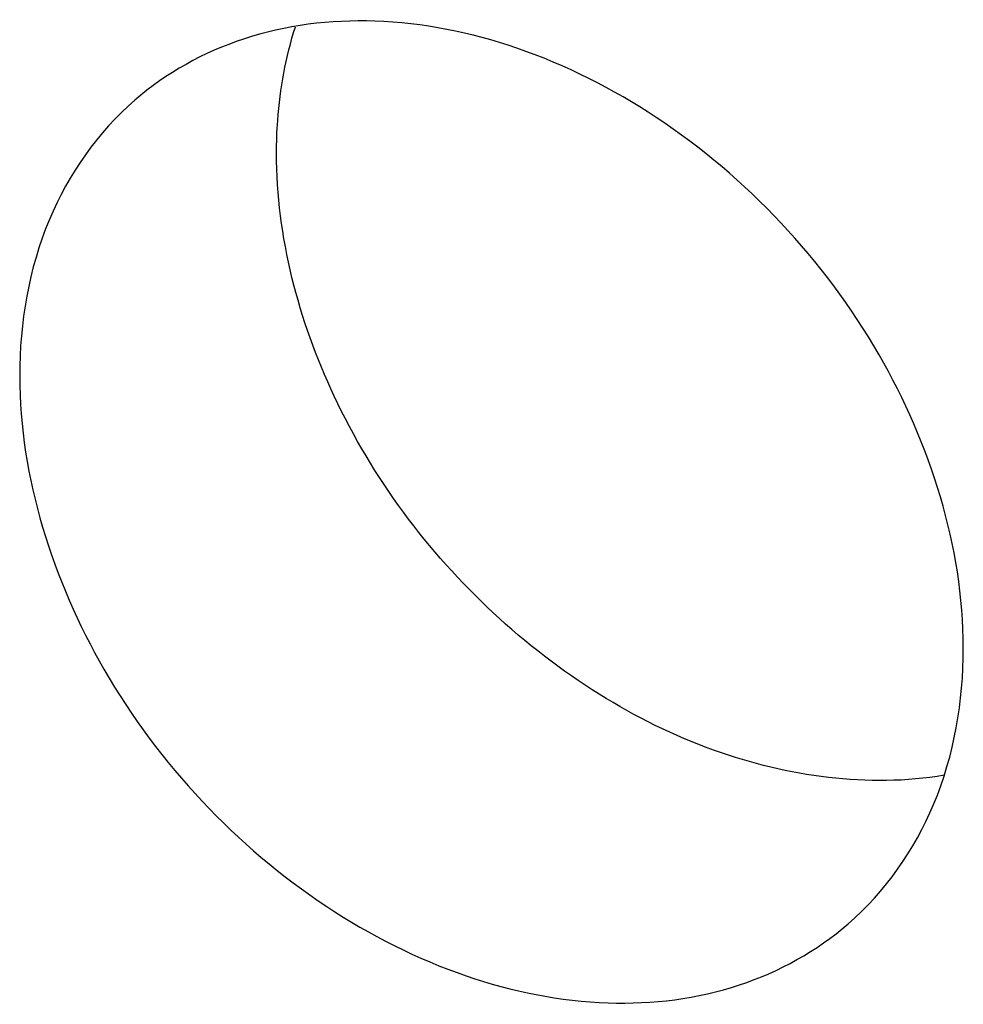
# Model space of a CAD drawing. Header units: millimetres. Extents: x 0 to 210, y 0 to 297.
# Tile 19 of 26: x 90.84 to 92.36, y 233.95 to 235.54. Entities that reach past the tile are written whole.
import ezdxf

# ---------------------------------------------------------------- set-up
doc = ezdxf.new("R2010")
doc.units = ezdxf.units.MM
doc.header["$LTSCALE"] = 19.36
doc.layers.get('0').update_dxf_attribs({"linetype": 'CONTINUOUS'})

msp = doc.modelspace()

# ---------------------------------------------------------------- linework, layer by layer
at = {"color": 7, "linetype": 'CONTINUOUS'}
for points, knots in [([(92.35702, 234.52638), (92.35702, 234.68983), (92.2756, 234.94342), (92.07179, 235.21544), (91.87287, 235.38507), (91.64922, 235.49836), (91.41884, 235.54524), (91.2011, 235.51906), (91.07686, 235.45025), (91.02643, 235.40656)], [0, 0, 0, 0, 0.2564763, 0.3945476, 0.5316443, 0.6626315, 0.7840086, 0.8953076, 1, 1, 1, 1]), ([(91.25397, 235.32112), (91.25397, 235.3388), (91.25639, 235.40737), (91.26877, 235.47574), (91.2842, 235.52428)], [0, 0, 0, 0, 0.2576402, 1, 1, 1, 1]), ([(91.02643, 235.40656), (90.96704, 235.3551), (90.8691, 235.21536), (90.84147, 235.04903), (90.84147, 234.96388)], [0, 0, 0, 0, 0.4799559, 1, 1, 1, 1]), ([(92.32643, 234.3222), (92.20448, 234.30174), (92.00332, 234.33033), (91.76643, 234.44812), (91.53995, 234.62272), (91.32711, 234.90911), (91.25397, 235.18753), (91.25397, 235.32112)], [0, 0, 0, 0, 0.2284026, 0.3552776, 0.4874733, 0.7532465, 1, 1, 1, 1]), ([(90.84147, 234.96388), (90.84147, 234.80043), (90.9229, 234.54684), (91.1267, 234.27482), (91.32562, 234.10519), (91.54927, 233.9919), (91.77966, 233.94503), (91.99739, 233.9712), (92.12163, 234.04002), (92.17206, 234.08371)], [0, 0, 0, 0, 0.2564763, 0.3945476, 0.5316443, 0.6626315, 0.7840086, 0.8953076, 1, 1, 1, 1]), ([(92.17206, 234.08371), (92.23145, 234.13517), (92.32939, 234.27491), (92.35702, 234.44123), (92.35702, 234.52638)], [0, 0, 0, 0, 0.4799559, 1, 1, 1, 1])]:
    msp.add_open_spline(points, degree=3, knots=knots, dxfattribs=at)

doc.saveas('drawing.dxf')
